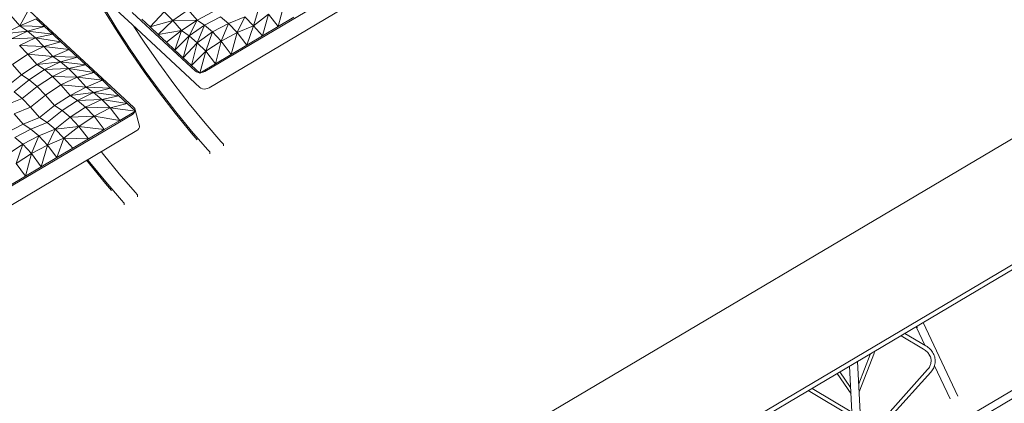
# Model space of a CAD drawing. Header units: millimetres. Extents: x -36631 to 27388, y -24993 to 6945.
# Tile 30 of 256: x -18162 to -15659, y -10288 to -9312. Entities that reach past the tile are written whole.
import ezdxf

# ---------------------------------------------------------------- set-up
doc = ezdxf.new("R2010")
doc.units = ezdxf.units.MM
doc.header["$MEASUREMENT"] = 0
doc.linetypes.add('Wipeout_Contour', pattern=[1000, 0, -1000])
for name, color, linetype in [('Nuevo_09_EI_Mobiliari general', 7, 'Continuous'), ('Nuevo_Ventanas Archicad', 7, 'Continuous'), ('Ventanas Archicad', 7, 'Continuous')]:
    doc.layers.add(name, color=color, linetype=linetype)
for name, color, linetype, lineweight in [('Nuevo_09_EI_Mobiliari general_Pluma_Nº__1', 7, 'Continuous', 5), ('Nuevo_Ventanas Archicad_Pluma_Nº__1', 7, 'Continuous', 5), ('Ventanas Archicad_Pluma_Nº__1', 7, 'Continuous', 5), ('Ventanas Archicad_Pluma_Nº__47', 7, 'Continuous', 20)]:
    doc.layers.add(name, color=color, linetype=linetype, lineweight=lineweight)
doc.layers.add('Ventanas Archicad_Pluma_Nº__23', color=7, linetype='Continuous', lineweight=5, true_color=0xa4a4a6)
pattern_1 = [(0, (0, 0), (0, 779.423), [48.75, -401.25]), (0, (225, 389.7), (0, 779.423), [48.75, -401.25]), (60, (0, 0), (-675, 389.71), [48.75, -401.25]), (60, (450, 0), (-675, 389.71), [48.75, -401.25]), (120, (48.75, 0), (675, 389.71), [48.75, -401.25]), (120, (498.75, 0), (675, 389.71), [48.75, -401.25]), (0, (0, 75), (0, 150), [0, -150, 0, -225]), (45, (75, 75), (-106.066, 106.066), [0, -112.5, 0, -187.5])]

# ---------------------------------------------------------------- blocks, each defined once
blk = doc.blocks.new('Elem Sección_87_1')
at = {"layer": 'Ventanas Archicad', "linetype": 'Continuous', "lineweight": 0, "true_color": 0x000000}
h = blk.add_hatch(dxfattribs=at)
h.set_pattern_fill('Hormigón_en_Masa_0001', color=18, style=0, pattern_type=2)
h.set_pattern_definition(pattern_1)
h.paths.add_polyline_path([(-15349.3, -10067.2), (-15392.2, -10092.6), (-15361, -10127.5), (-15318.1, -10102.1)])
h = blk.add_hatch(dxfattribs=at)
h.set_pattern_fill('Hormigón_en_Masa_0001', color=18, style=0, pattern_type=2)
h.set_pattern_definition(pattern_1)
h.paths.add_polyline_path([(-16336.3, -10651.6), (-16305, -10686.6), (-16262.1, -10661.2), (-16293.3, -10626.2)])
at = {"layer": 'Ventanas Archicad_Pluma_Nº__1', "color": 7, "linetype": 'Continuous', "lineweight": 5}
for p, q in [((-15312.2, -10071.9), (-15333.7, -10084.6)), ((-15312.2, -10071.9), (-15312.2, -10774.3)), ((-15415.5, -10106.8), (-15420.5, -10101.2)), ((-15318.1, -10102.1), (-15318.1, -10394.2)), ((-16271.5, -10650.7), (-15370.4, -10117)), ((-16237, -10938.3), (-15361, -10134.2)), ((-15370.4, -10117), (-15370.4, -10409.1)), ((-15361, -10134.2), (-15340.5, -10115.3)), ((-15361, -10419.6), (-15361, -10127.5)), ((-15370.4, -10409.1), (-16262.1, -10937.2)), ((-15370.4, -10409.1), (-15361, -10419.6)), ((-15318.1, -10394.2), (-15318.1, -10416.4)), ((-15318.1, -10416.4), (-16304.7, -11000.6)), ((-16262.1, -10953.2), (-15361, -10419.6)), ((-15355.2, -10444.9), (-16299.2, -11003.9)), ((-15364.5, -10450.4), (-15364.5, -10789.2)), ((-15355.2, -10799.7), (-15355.2, -10444.9)), ((-16330.4, -10621.5), (-16373.3, -10646.9)), ((-16330.4, -10621.5), (-16314.8, -10638.9)), ((-16293.3, -10626.2), (-16262.1, -10661.2)), ((-16262.1, -10661.2), (-16305, -10686.6)), ((-16262.1, -10661.2), (-16262.1, -10953.2)), ((-16320.7, -10669.1), (-16342.1, -10681.8)), ((-16320.7, -10669.1), (-16320.7, -10705.8)), ((-16305, -10723.3), (-16305, -10686.6)), ((-15364.5, -10789.2), (-16299.2, -11342.7)), ((-15364.5, -10789.2), (-15355.2, -10799.7)), ((-15312.2, -10774.3), (-15312.2, -10796.4)), ((-15312.2, -10796.4), (-16304.7, -11384.1)), ((-16299.2, -11358.7), (-15355.2, -10799.7)), ((-16304.7, -11000.5), (-16237, -10938.3)), ((-16299.2, -11003.9), (-16299.2, -11358.7))]:
    blk.add_line(p, q, dxfattribs=at)
at = {"layer": 'Ventanas Archicad_Pluma_Nº__1', "color": 7, "linetype": 'Continuous', "lineweight": 5, "flags": 128}
for points in [[(-15349.3, -10067.2), (-15333.7, -10084.6), (-15318.1, -10102.1)], [(-16293.3, -10626.2), (-16314.8, -10638.9), (-16336.3, -10651.6)], [(-16336.3, -10651.6), (-16320.7, -10669.1), (-16305, -10686.6)]]:
    blk.add_lwpolyline(points, dxfattribs=at)
at = {"layer": 'Ventanas Archicad_Pluma_Nº__47', "color": 7, "linetype": 'Continuous', "lineweight": 20}
for p, q in [((-15312.2, -10796.4), (-15287.3, -10824.4)), ((-15281, -10831.4), (-16304.7, -11437.6)), ((-15287.3, -10824.4), (-15281, -10831.4))]:
    blk.add_line(p, q, dxfattribs=at)
at = {"color": 254, "linetype": 'Wipeout_Contour', "lineweight": 0, "ltscale": 73577.485737}
blk.add_wipeout([(-15367.8, -10078.1), (-15375.2, -10069.7), (-15402.7, -10086), (-15395.2, -10094.4)], dxfattribs=at).dxf.layer = 'Ventanas Archicad'
at = {"layer": 'Ventanas Archicad_Pluma_Nº__1', "color": 7, "linetype": 'Continuous', "lineweight": 5}
for p, q in [((-15402.7, -10090.7), (-15402.7, -10086)), ((-15349.3, -10067.2), (-15367.8, -10078.1)), ((-15382.9, -10103.1), (-16284, -10636.7)), ((-15420.8, -10125.6), (-15393.6, -10100.6)), ((-15413.8, -10107.1), (-15415.5, -10106.8)), ((-15404, -10102.6), (-15413.8, -10107.1)), ((-15396.9, -10097.4), (-15404, -10102.6)), ((-15401.6, -10092.2), (-15402.7, -10090.7)), ((-15394.1, -10100.6), (-15401.6, -10092.2)), ((-15395.2, -10099), (-15395.2, -10094.4)), ((-15394.1, -10100.6), (-15395.2, -10099)), ((-15392.2, -10100.4), (-15394.1, -10100.6)), ((-15393.6, -10100.6), (-15392.2, -10099.3)), ((-15392.2, -10100.4), (-15392.2, -10092.6)), ((-15392.2, -10092.6), (-15361, -10127.5)), ((-15392.2, -10108.6), (-15392.2, -10100.4)), ((-15382.9, -10103.1), (-15382.9, -10124.4)), ((-15318.1, -10102.1), (-15361, -10127.5))]:
    blk.add_line(p, q, dxfattribs=at)
at = {"layer": 'Ventanas Archicad_Pluma_Nº__23', "color": 253, "linetype": 'Continuous', "lineweight": 5, "true_color": 0xa4a4a6}
blk.add_line((-15402.7, -10086), (-15395.2, -10094.4), dxfattribs=at)
at = {"color": 254, "linetype": 'Wipeout_Contour', "lineweight": 0, "ltscale": 110396.285817}
blk.add_wipeout([(-15415.5, -10067.9), (-15392.4, -10054.2), (-15397.4, -10048.6), (-15401.8, -10048.1), (-15419.8, -10058.7), (-15420.5, -10062.4)], dxfattribs=at).dxf.layer = 'Ventanas Archicad'
at = {"layer": 'Ventanas Archicad_Pluma_Nº__1', "color": 7, "linetype": 'Continuous', "lineweight": 5}
for p, q in [((-15343.5, -10037), (-15386.4, -10062.4)), ((-15420.5, -10062.4), (-15420.5, -10101.2)), ((-15392.4, -10054.2), (-15392.4, -10079.9)), ((-15386.4, -10076.3), (-15386.4, -10062.4)), ((-15386.4, -10062.4), (-15378.3, -10071.5)), ((-15415.5, -10106.8), (-15415.5, -10067.9))]:
    blk.add_line(p, q, dxfattribs=at)
at = {"layer": 'Ventanas Archicad_Pluma_Nº__23', "color": 253, "linetype": 'Continuous', "lineweight": 5, "true_color": 0xa4a4a6}
for p, q in [((-15419.8, -10058.7), (-15420.5, -10062.4)), ((-15420.5, -10062.4), (-15415.5, -10067.9)), ((-15401.8, -10048.1), (-15419.8, -10058.7)), ((-15392.4, -10054.2), (-15415.5, -10067.9)), ((-15401.8, -10048.1), (-15397.4, -10048.6)), ((-15397.4, -10048.6), (-15392.4, -10054.2)), ((-15378.3, -10071.5), (-15402.7, -10086))]:
    blk.add_line(p, q, dxfattribs=at)
at = {"layer": 'Ventanas Archicad_Pluma_Nº__23', "color": 253, "linetype": 'Continuous', "lineweight": 5, "true_color": 0xa4a4a6, "flags": 128}
blk.add_lwpolyline([(-15367.8, -10078.1), (-15392.2, -10092.6), (-15395.2, -10094.4)], dxfattribs=at)
blk = doc.blocks.new('Elem Sección_344_1')
at = {"layer": 'Nuevo_Ventanas Archicad_Pluma_Nº__1', "color": 7, "linetype": 'Continuous', "lineweight": 5}
for p, q in [((-17385.2, -8343.7), (-17385.2, -8337.2)), ((-17385.2, -8531.4), (-17385.2, -8376.4)), ((-17385.2, -8552.7), (-17385.2, -8531.4)), ((-18266.1, -8999.7), (-18135.5, -8922.4)), ((-18120.9, -8967.1), (-18253.2, -9045.5)), ((-19112.8, -9501.1), (-18937.4, -9397.2)), ((-18922.7, -9441.9), (-19112.8, -9554.5))]:
    blk.add_line(p, q, dxfattribs=at)
at = {"color": 254, "linetype": 'Wipeout_Contour', "lineweight": 0, "ltscale": 80363.943938}
blk.add_wipeout([(-17457, -7785.3), (-19150.3, -8788.1), (-19144.1, -8795.1), (-17450.7, -7792.3)], dxfattribs=at).dxf.layer = 'Nuevo_Ventanas Archicad'
at = {"layer": 'Nuevo_Ventanas Archicad_Pluma_Nº__1', "color": 7, "linetype": 'Continuous', "lineweight": 5}
for p, q in [((-17464.3, -8524.9), (-17450.7, -8516.8)), ((-17450.7, -8516.8), (-17419.5, -8551.7)), ((-17419.5, -8551.7), (-17451.4, -8570.6))]:
    blk.add_line(p, q, dxfattribs=at)
at = {"color": 254, "linetype": 'Wipeout_Contour', "lineweight": 0, "ltscale": 76349.524825}
blk.add_wipeout([(-17428.9, -7758), (-17463.2, -7778.3), (-17419.5, -7827.2), (-17385.2, -7806.9)], dxfattribs=at).dxf.layer = 'Nuevo_Ventanas Archicad'
at = {"color": 254, "linetype": 'Wipeout_Contour', "lineweight": 0, "ltscale": 84333.816155}
blk.add_wipeout([(-19190.9, -8801.5), (-19147.2, -8850.4), (-19112.8, -8830), (-19156.5, -8781.1)], dxfattribs=at).dxf.layer = 'Nuevo_Ventanas Archicad'
at = {"layer": 'Nuevo_Ventanas Archicad_Pluma_Nº__1', "color": 7, "linetype": 'Continuous', "lineweight": 5}
for p, q in [((-17428.9, -7758), (-17463.2, -7778.3)), ((-17457, -7785.3), (-19150.3, -8788.1)), ((-17463.2, -7778.3), (-17463.2, -7789)), ((-17463.2, -7778.3), (-17457, -7785.3)), ((-17450.7, -7792.3), (-19144.1, -8795.1)), ((-17450.7, -8516.8), (-17450.7, -7792.3)), ((-17450.7, -7792.3), (-17419.5, -7827.2)), ((-17385.2, -7806.9), (-17419.5, -7827.2)), ((-17385.2, -8327.5), (-17385.2, -7806.9)), ((-17419.5, -7827.2), (-17419.5, -8551.7)), ((-19156.5, -8781.1), (-19190.9, -8801.5)), ((-19156.5, -8781.1), (-19150.3, -8788.1)), ((-19144.1, -8795.1), (-19112.8, -8830)), ((-19112.8, -8830), (-19147.2, -8850.4)), ((-19112.8, -9554.5), (-19112.8, -8830)), ((-19147.2, -8850.4), (-19147.2, -9574.9))]:
    blk.add_line(p, q, dxfattribs=at)
at = {"layer": 'Nuevo_Ventanas Archicad_Pluma_Nº__1', "color": 7, "linetype": 'Continuous', "lineweight": 5, "flags": 128}
blk.add_lwpolyline([(-17428.9, -7758), (-17425.1, -7762.2), (-17421.4, -7766.4), (-17413.3, -7775.5), (-17405.2, -7784.5), (-17385.2, -7806.9)], dxfattribs=at)
blk = doc.blocks.new('Elem Sección_345_1')
at = {"layer": 'Nuevo_09_EI_Mobiliari general_Pluma_Nº__1', "color": 7, "linetype": 'Continuous', "lineweight": 5}
for p, q in [((-15047.6, -9264.5), (-20222.7, -12329.2)), ((-16535.1, -10465.8), (-15630.6, -9930.2)), ((-16527.3, -10474.5), (-15630.6, -9943.5))]:
    blk.add_line(p, q, dxfattribs=at)
blk = doc.blocks.new('Elem Sección_351_1')
at = {"layer": 'Nuevo_09_EI_Mobiliari general_Pluma_Nº__1', "color": 7, "linetype": 'Continuous', "lineweight": 5}
for p, q in [((-15777.1, -10269.5), (-15865.3, -10082.5)), ((-15911.7, -10110), (-15858.2, -10141.8)), ((-15878.9, -10093.9), (-15886.7, -10095.2)), ((-15860.8, -10140.2), (-15882.4, -10094.5)), ((-15921.5, -10115.7), (-15864.2, -10149.8)), ((-16027.9, -10258.5), (-15989, -10158.5)), ((-15864.2, -10149.8), (-15861.7, -10151.4)), ((-15861.7, -10151.4), (-15859.4, -10153)), ((-15859.4, -10153), (-15857.2, -10154.8)), ((-15858.2, -10141.8), (-15855.3, -10143.6)), ((-15857.2, -10154.8), (-15855.2, -10156.7)), ((-15855.3, -10143.6), (-15852.5, -10145.6)), ((-15855.2, -10156.7), (-15853.3, -10158.7)), ((-15853.3, -10158.7), (-15851.8, -10160.7)), ((-15852.5, -10145.6), (-15849.9, -10147.8)), ((-15851.7, -10160.8), (-15851.9, -10160.5)), ((-15851.9, -10160.5), (-15850.4, -10162.7)), ((-15851.8, -10160.7), (-15851.7, -10160.8)), ((-15850.4, -10162.7), (-15849, -10165)), ((-15849.9, -10147.8), (-15847.4, -10150.1)), ((-15847.4, -10150.1), (-15845.2, -10152.5)), ((-15845.2, -10152.5), (-15843.1, -10155.1)), ((-15843.1, -10155.1), (-15842.9, -10155.3)), ((-15842.9, -10155.3), (-15841.1, -10158)), ((-15841.1, -10158), (-15839.5, -10160.8)), ((-15839.5, -10160.8), (-15838.1, -10163.6)), ((-15838.1, -10163.6), (-15836.9, -10166.5)), ((-16016.7, -10478.4), (-16031.8, -10181.1)), ((-16028.9, -10238.1), (-16000, -10163.8)), ((-15846.9, -10169.7), (-15849.6, -10164)), ((-15849, -10165), (-15847.9, -10167.3)), ((-15847.9, -10167.3), (-15846.9, -10169.7)), ((-15846.3, -10188.6), (-15847.1, -10191)), ((-15846.9, -10169.7), (-15846.1, -10172.1)), ((-15845.7, -10186.2), (-15846.3, -10188.6)), ((-15846.1, -10172.1), (-15845.6, -10174.2)), ((-15845.4, -10184.1), (-15845.7, -10186.4)), ((-15845.6, -10174.2), (-15845.3, -10176.6)), ((-15845.1, -10181.6), (-15845.4, -10184.1)), ((-15845.3, -10176.6), (-15845.1, -10179.1)), ((-15845.1, -10179.1), (-15845.1, -10181.6)), ((-15836.9, -10166.5), (-15835.9, -10169.4)), ((-15835.4, -10188.4), (-15836.2, -10191.4)), ((-15835.9, -10169.4), (-15835.2, -10172.4)), ((-15835.3, -10188), (-15835.4, -10188.4)), ((-15834.8, -10185), (-15835.3, -10188)), ((-15835.2, -10172.4), (-15835.2, -10172.8)), ((-15835.2, -10172.8), (-15834.7, -10175.9)), ((-15834.5, -10182), (-15834.8, -10185)), ((-15834.7, -10175.9), (-15834.5, -10178.9)), ((-15834.5, -10178.9), (-15834.5, -10182)), ((-16048.7, -10263.5), (-16084, -10212)), ((-16049.6, -10247.7), (-16076.9, -10207.8)), ((-16037.2, -10490.5), (-16052.3, -10193.2)), ((-15853.9, -10201.9), (-15956.1, -10316)), ((-15845.7, -10208.1), (-15948.2, -10322.4)), ((-15852.1, -10199.8), (-15853.9, -10201.9)), ((-15852.3, -10200.1), (-15852.1, -10199.8)), ((-15850.7, -10197.9), (-15852.1, -10199.8)), ((-15849.4, -10195.7), (-15850.7, -10197.9)), ((-15848.2, -10193.4), (-15849.4, -10195.7)), ((-15847.1, -10191), (-15848.2, -10193.4)), ((-15843.7, -10205.7), (-15845.7, -10208.1)), ((-15843.5, -10205.4), (-15843.7, -10205.7)), ((-15841.6, -10202.8), (-15843.5, -10205.4)), ((-15839.9, -10200), (-15841.6, -10202.8)), ((-15838.4, -10197.2), (-15839.9, -10200)), ((-15837.2, -10194.3), (-15838.4, -10197.2)), ((-15836.2, -10191.4), (-15837.2, -10194.3)), ((-15796.5, -10276.5), (-15836.4, -10192)), ((-16045.8, -10321.9), (-16157.5, -10255.5)), ((-16046.4, -10310), (-16147.8, -10249.7)), ((-16022.1, -10324.4), (-16024.6, -10322.9)), ((-16021.6, -10335.8), (-16024, -10334.6)), ((-16019.5, -10325.8), (-16022.1, -10324.4)), ((-16018.3, -10337.1), (-16021.6, -10335.8)), ((-16016.8, -10327.1), (-16019.5, -10325.8)), ((-16018.3, -10337.1), (-16018.1, -10337.2)), ((-16014.7, -10338.4), (-16018.1, -10337.2)), ((-16014.2, -10328.2), (-16016.8, -10327.1)), ((-16011.2, -10339.4), (-16014.7, -10338.4)), ((-16014.1, -10328.2), (-16014.2, -10328.2)), ((-16011.4, -10329.2), (-16014.2, -10328.2)), ((-16008.4, -10330), (-16011.4, -10329.2)), ((-16005.4, -10330.7), (-16008.4, -10330)), ((-16002.4, -10331.2), (-16005.4, -10330.7)), ((-15999.3, -10331.5), (-16002.4, -10331.2)), ((-15996.2, -10331.7), (-15999.3, -10331.5)), ((-15993.1, -10331.8), (-15996.2, -10331.7)), ((-15990, -10331.6), (-15993.1, -10331.8)), ((-15986.9, -10331.3), (-15990, -10331.6)), ((-15983.9, -10330.8), (-15986.9, -10331.3)), ((-15980.8, -10330.2), (-15983.9, -10330.8)), ((-15977.9, -10329.4), (-15980.8, -10330.2)), ((-15974.7, -10338.6), (-15978.3, -10339.6)), ((-15975, -10328.5), (-15977.9, -10329.4)), ((-15975.2, -10328.5), (-15975, -10328.5)), ((-15972.4, -10327.4), (-15975, -10328.4)), ((-15971.3, -10337.5), (-15974.7, -10338.6)), ((-15969.7, -10326.2), (-15972.4, -10327.4)), ((-15971.1, -10337.5), (-15971.3, -10337.5)), ((-15967.8, -10336.1), (-15971.1, -10337.5)), ((-15967.1, -10324.8), (-15969.7, -10326.2)), ((-15964.5, -10334.6), (-15967.8, -10336.1)), ((-15964.7, -10323.3), (-15967.1, -10324.8)), ((-15962.3, -10321.7), (-15964.7, -10323.3)), ((-15961.4, -10333), (-15964.5, -10334.6)), ((-15960.1, -10319.9), (-15962.3, -10321.7)), ((-15958.4, -10331.1), (-15961.4, -10333)), ((-15958.1, -10318), (-15960.1, -10319.9)), ((-15955.6, -10329.2), (-15958.4, -10331.1)), ((-15956.1, -10316), (-15958.1, -10318)), ((-15952.9, -10327), (-15955.6, -10329.2)), ((-15950.4, -10324.7), (-15952.9, -10327)), ((-15948.2, -10322.4), (-15950.4, -10324.7)), ((-16007.6, -10340.2), (-16011.2, -10339.4)), ((-16004, -10340.8), (-16007.6, -10340.2)), ((-16000.3, -10341.2), (-16004, -10340.8)), ((-15996.6, -10341.4), (-16000.3, -10341.2)), ((-15992.9, -10341.5), (-15996.6, -10341.4)), ((-15989.2, -10341.3), (-15992.9, -10341.5)), ((-15985.5, -10340.9), (-15989.2, -10341.3)), ((-15981.8, -10340.3), (-15985.5, -10340.9)), ((-15978.3, -10339.6), (-15981.8, -10340.3))]:
    blk.add_line(p, q, dxfattribs=at)
blk = doc.blocks.new('Elem Sección_355_1')
at = {"layer": 'Nuevo_09_EI_Mobiliari general_Pluma_Nº__1', "color": 7, "linetype": 'Continuous', "lineweight": 5}
for p, q in [((-18032.9, -9386.3), (-18180.1, -9249.6)), ((-18184.7, -9301.9), (-18162, -9327.6)), ((-18141.5, -9290.6), (-18162, -9327.6)), ((-18120.5, -9310.1), (-18162, -9327.6)), ((-18099.5, -9329.7), (-18120.5, -9310.1)), ((-18162, -9327.6), (-18202.7, -9348.3)), ((-18142.6, -9341), (-18162, -9327.6)), ((-18099.5, -9329.7), (-18162, -9327.6)), ((-18099.5, -9329.7), (-18142.6, -9341)), ((-18078.4, -9349.2), (-18099.5, -9329.7)), ((-18142.6, -9341), (-18202.7, -9348.3)), ((-18142.6, -9341), (-18183.5, -9361)), ((-18122.1, -9358.5), (-18183.5, -9361)), ((-18122.1, -9358.5), (-18163.1, -9378.2)), ((-18122.1, -9358.5), (-18142.6, -9341)), ((-18078.4, -9349.2), (-18142.6, -9341)), ((-18078.4, -9349.2), (-18122.1, -9358.5)), ((-18100.6, -9380.1), (-18122.1, -9358.5)), ((-18057.4, -9368.8), (-18122.1, -9358.5)), ((-18057.4, -9368.8), (-18078.4, -9349.2)), ((-18141.4, -9400.1), (-18163.1, -9378.2)), ((-18100.6, -9380.1), (-18163.1, -9378.2)), ((-18100.6, -9380.1), (-18141.4, -9400.1)), ((-18057.4, -9368.8), (-18100.6, -9380.1)), ((-18077.9, -9405.8), (-18100.6, -9380.1)), ((-18036.3, -9388.3), (-18100.6, -9380.1)), ((-18036.3, -9388.3), (-18057.4, -9368.8)), ((-18032.9, -9386.3), (-17871.8, -9535.8)), ((-18141.4, -9400.1), (-18180.7, -9426)), ((-18118.6, -9426.4), (-18141.4, -9400.1)), ((-18077.9, -9405.8), (-18141.4, -9400.1)), ((-18077.9, -9405.8), (-18118.6, -9426.4)), ((-18036.3, -9388.3), (-18077.9, -9405.8)), ((-18058.5, -9419.2), (-18077.9, -9405.8)), ((-18015.3, -9407.8), (-18077.9, -9405.8)), ((-18015.3, -9407.8), (-18058.5, -9419.2)), ((-18015.3, -9407.8), (-18036.3, -9388.3)), ((-17994.3, -9427.4), (-18015.3, -9407.8)), ((-18157.9, -9452.4), (-18180.7, -9426)), ((-18118.6, -9426.4), (-18157.9, -9452.4)), ((-18058.5, -9419.2), (-18118.6, -9426.4)), ((-18099.3, -9439.1), (-18118.6, -9426.4)), ((-18058.5, -9419.2), (-18099.3, -9439.1)), ((-18038, -9436.6), (-18099.3, -9439.1)), ((-18038, -9436.6), (-18078.9, -9456.4)), ((-18038, -9436.6), (-18058.5, -9419.2)), ((-17994.3, -9427.4), (-18058.5, -9419.2)), ((-17994.3, -9427.4), (-18038, -9436.6)), ((-18016.4, -9458.2), (-18038, -9436.6)), ((-17973.2, -9446.9), (-18038, -9436.6)), ((-17973.2, -9446.9), (-17994.3, -9427.4)), ((-18157.9, -9452.4), (-18196, -9482.8)), ((-18138.6, -9465.1), (-18157.9, -9452.4)), ((-18099.3, -9439.1), (-18138.6, -9465.1)), ((-18078.9, -9456.4), (-18118.2, -9482.3)), ((-18078.9, -9456.4), (-18099.3, -9439.1)), ((-18057.3, -9478.2), (-18078.9, -9456.4)), ((-18016.4, -9458.2), (-18078.9, -9456.4)), ((-18016.4, -9458.2), (-18057.3, -9478.2)), ((-17973.2, -9446.9), (-18016.4, -9458.2)), ((-17993.7, -9483.9), (-18016.4, -9458.2)), ((-17952.2, -9466.4), (-18016.4, -9458.2)), ((-17952.2, -9466.4), (-17973.2, -9446.9)), ((-18138.6, -9465.1), (-18176.7, -9495.5)), ((-18118.2, -9482.3), (-18156.3, -9512.8)), ((-18118.2, -9482.3), (-18138.6, -9465.1)), ((-18096.6, -9504.1), (-18118.2, -9482.3)), ((-18057.3, -9478.2), (-18096.6, -9504.1)), ((-18034.4, -9504.6), (-18057.3, -9478.2)), ((-17993.7, -9483.9), (-18057.3, -9478.2)), ((-17993.7, -9483.9), (-18034.4, -9504.6)), ((-17952.2, -9466.4), (-17993.7, -9483.9)), ((-17974.3, -9497.3), (-17993.7, -9483.9)), ((-17931.1, -9486), (-17993.7, -9483.9)), ((-17931.1, -9486), (-17974.3, -9497.3)), ((-17931.1, -9486), (-17952.2, -9466.4)), ((-17910.1, -9505.5), (-17931.1, -9486)), ((-18198, -9529.6), (-18156.3, -9512.8)), ((-18156.3, -9512.8), (-18176.7, -9495.5)), ((-18134.7, -9534.6), (-18156.3, -9512.8)), ((-18096.6, -9504.1), (-18134.7, -9534.6)), ((-18073.7, -9530.5), (-18096.6, -9504.1)), ((-18034.4, -9504.6), (-18073.7, -9530.5)), ((-17974.3, -9497.3), (-18034.4, -9504.6)), ((-18015.2, -9517.3), (-18034.4, -9504.6)), ((-17974.3, -9497.3), (-18015.2, -9517.3)), ((-17953.8, -9514.8), (-17974.3, -9497.3)), ((-17910.1, -9505.5), (-17974.3, -9497.3)), ((-17910.1, -9505.5), (-17953.8, -9514.8)), ((-17889.1, -9525), (-17910.1, -9505.5)), ((-18176.4, -9551.4), (-18134.7, -9534.6)), ((-18111.8, -9561), (-18134.7, -9534.6)), ((-18073.7, -9530.5), (-18111.8, -9561)), ((-18054.5, -9543.2), (-18073.7, -9530.5)), ((-18015.2, -9517.3), (-18054.5, -9543.2)), ((-17994.8, -9534.5), (-18034, -9560.4)), ((-17953.8, -9514.8), (-18015.2, -9517.3)), ((-17994.8, -9534.5), (-18015.2, -9517.3)), ((-17953.8, -9514.8), (-17994.8, -9534.5)), ((-17972.7, -9557.9), (-17994.8, -9534.5)), ((-17932.2, -9536.4), (-17994.8, -9534.5)), ((-17932.2, -9536.4), (-17972.7, -9557.9)), ((-17932.2, -9536.4), (-17953.8, -9514.8)), ((-17889.1, -9525), (-17953.8, -9514.8)), ((-17889.1, -9525), (-17932.2, -9536.4)), ((-17907.9, -9568.2), (-17932.2, -9536.4)), ((-17868, -9544.6), (-17932.2, -9536.4)), ((-17869, -9543.7), (-17889.1, -9525)), ((-17871.8, -9535.8), (-17869.8, -9538.4)), ((-17875.9, -9552.9), (-18493.8, -9918.9)), ((-18153.5, -9577.8), (-18176.4, -9551.4)), ((-18153.5, -9577.8), (-18111.8, -9561)), ((-18092.6, -9573.7), (-18111.8, -9561)), ((-18054.5, -9543.2), (-18092.6, -9573.7)), ((-18034, -9560.4), (-18072.1, -9590.9)), ((-18034, -9560.4), (-18054.5, -9543.2)), ((-17972.7, -9557.9), (-18034, -9560.4)), ((-18012, -9583.6), (-18034, -9560.4)), ((-17972.7, -9557.9), (-18012, -9583.6)), ((-17947.8, -9591.8), (-17972.7, -9557.9)), ((-17907.9, -9568.2), (-17972.7, -9557.9)), ((-17868, -9544.6), (-17907.9, -9568.2)), ((-17872.7, -9550.5), (-17875.9, -9552.9)), ((-17870.3, -9547.7), (-17872.7, -9550.5)), ((-17869.4, -9545.4), (-17870.3, -9547.7)), ((-17869.8, -9538.4), (-17868.8, -9541.4)), ((-17868.8, -9541.4), (-17869, -9543.7)), ((-17868, -9544.6), (-17869, -9543.7)), ((-17857.9, -9582.8), (-17868.8, -9541.4)), ((-18194, -9599.1), (-18153.5, -9577.8)), ((-18134.3, -9590.5), (-18153.5, -9577.8)), ((-18134.3, -9590.5), (-18092.6, -9573.7)), ((-18072.1, -9590.9), (-18092.6, -9573.7)), ((-18012, -9583.6), (-18072.1, -9590.9)), ((-18012, -9583.6), (-18050.3, -9613.4)), ((-17987.7, -9615.5), (-18012, -9583.6)), ((-17947.8, -9591.8), (-18012, -9583.6)), ((-17907.9, -9568.2), (-17947.8, -9591.8)), ((-17858, -9585.9), (-17859.4, -9589)), ((-17857.9, -9582.8), (-17858, -9585.9)), ((-17864.9, -9594.3), (-18482.8, -9960.2)), ((-18174.8, -9611.8), (-18134.3, -9590.5)), ((-18154.4, -9629), (-18174.8, -9611.8)), ((-18154.4, -9629), (-18113.9, -9607.7)), ((-18113.9, -9607.7), (-18134.3, -9590.5)), ((-18132.3, -9652.5), (-18113.9, -9607.7)), ((-18113.9, -9607.7), (-18072.1, -9590.9)), ((-18091.9, -9630.9), (-18113.9, -9607.7)), ((-18091.9, -9630.9), (-18072.1, -9590.9)), ((-18050.3, -9613.4), (-18072.1, -9590.9)), ((-17947.8, -9591.8), (-17987.7, -9615.5)), ((-17861.7, -9591.9), (-17864.9, -9594.3)), ((-17859.4, -9589), (-17861.7, -9591.9)), ((-18193.7, -9655), (-18154.4, -9629)), ((-18171.7, -9678.2), (-18154.4, -9629)), ((-18132.3, -9652.5), (-18154.4, -9629)), ((-18132.3, -9652.5), (-18091.9, -9630.9)), ((-18107.5, -9686.4), (-18091.9, -9630.9)), ((-18091.9, -9630.9), (-18050.3, -9613.4)), ((-18067.5, -9662.7), (-18091.9, -9630.9)), ((-18067.5, -9662.7), (-18050.3, -9613.4)), ((-17987.7, -9615.5), (-18050.3, -9613.4)), ((-18027.6, -9639.1), (-18050.3, -9613.4)), ((-17987.7, -9615.5), (-18027.6, -9639.1)), ((-18171.7, -9678.2), (-18132.3, -9652.5)), ((-18147.4, -9710), (-18132.3, -9652.5)), ((-18107.5, -9686.4), (-18132.3, -9652.5)), ((-18107.5, -9686.4), (-18067.5, -9662.7)), ((-18067.5, -9662.7), (-18027.6, -9639.1)), ((-17955.1, -9647.7), (-17949.4, -9655.1)), ((-17949.4, -9655.1), (-17909.3, -9704.2)), ((-18147.4, -9710), (-18171.7, -9678.2)), ((-18147.4, -9710), (-18107.5, -9686.4)), ((-17985.2, -9679.1), (-17992.4, -9669.8)), ((-17989.5, -9668.1), (-17983.7, -9675.5)), ((-17944.3, -9729), (-17985.2, -9679.1)), ((-17983.7, -9675.5), (-17943.6, -9724.5)), ((-18187.3, -9733.6), (-18147.4, -9710)), ((-17909.3, -9704.2), (-17868.8, -9750.9)), ((-17928.9, -9746.8), (-17944.3, -9729)), ((-17943.6, -9724.5), (-17903.1, -9771.3)), ((-17868.8, -9750.9), (-17863.1, -9757.2)), ((-17863.1, -9757.2), (-17862.5, -9758.4)), ((-17862.5, -9758.4), (-17862.5, -9762.3)), ((-17903.1, -9771.3), (-17897.5, -9777.5)), ((-17897.5, -9777.5), (-17896.8, -9778.7)), ((-17896.8, -9778.7), (-17896.8, -9782.7))]:
    blk.add_line(p, q, dxfattribs=at)
blk = doc.blocks.new('Elem Sección_356_1')
at = {"layer": 'Nuevo_09_EI_Mobiliari general_Pluma_Nº__1', "color": 7, "linetype": 'Continuous', "lineweight": 5}
for p, q in [((-17074.1, -9078.1), (-17692, -9444)), ((-17063.1, -9119.5), (-17681, -9485.4)), ((-18014.9, -9196.3), (-17865.5, -9335)), ((-17919.1, -9335.7), (-17952.5, -9281)), ((-17947.8, -9282.1), (-17915, -9335.8)), ((-17773.3, -9314.2), (-17734.3, -9287)), ((-17734.3, -9287), (-17711.5, -9313.3)), ((-17567.7, -9327.6), (-17551.5, -9274.7)), ((-17505.2, -9329.7), (-17490.1, -9272.2)), ((-17715.4, -9443.2), (-17876.5, -9293.6)), ((-17852, -9311.1), (-17830.9, -9330.6)), ((-17830.9, -9330.6), (-17794.8, -9292.6)), ((-17794.8, -9292.6), (-17773.3, -9314.2)), ((-17711.5, -9313.3), (-17671, -9292)), ((-17692.2, -9326), (-17651.7, -9304.7)), ((-17631.3, -9321.9), (-17651.7, -9304.7)), ((-17631.3, -9321.9), (-17589.6, -9305.1)), ((-17609.3, -9345.1), (-17589.6, -9305.1)), ((-17567.7, -9327.6), (-17589.6, -9305.1)), ((-17567.7, -9327.6), (-17529.5, -9297.9)), ((-17545.1, -9353.3), (-17529.5, -9297.9)), ((-17505.2, -9329.7), (-17529.5, -9297.9)), ((-17505.2, -9329.7), (-17465.3, -9306.1)), ((-17883.4, -9390.4), (-17919.1, -9335.7)), ((-17915, -9335.8), (-17880, -9389.6)), ((-17871.7, -9329.3), (-17845.6, -9369.2)), ((-17704.4, -9484.6), (-17865.5, -9335)), ((-17830.9, -9330.6), (-17773.3, -9314.2)), ((-17830.9, -9330.6), (-17809.9, -9350.2)), ((-17809.9, -9350.2), (-17773.3, -9314.2)), ((-17773.3, -9314.2), (-17711.5, -9313.3)), ((-17773.3, -9314.2), (-17750.6, -9339.9)), ((-17750.6, -9339.9), (-17711.5, -9313.3)), ((-17731.2, -9353.3), (-17711.5, -9313.3)), ((-17731.2, -9353.3), (-17692.2, -9326)), ((-17692.2, -9326), (-17711.5, -9313.3)), ((-17710.7, -9370.8), (-17692.2, -9326)), ((-17671.8, -9343.3), (-17692.2, -9326)), ((-17671.8, -9343.3), (-17631.3, -9321.9)), ((-17649.7, -9366.7), (-17631.3, -9321.9)), ((-17609.3, -9345.1), (-17631.3, -9321.9)), ((-17609.3, -9345.1), (-17567.7, -9327.6)), ((-17585, -9377), (-17567.7, -9327.6)), ((-17545.1, -9353.3), (-17567.7, -9327.6)), ((-17545.1, -9353.3), (-17505.2, -9329.7)), ((-17809.9, -9350.2), (-17750.6, -9339.9)), ((-17809.9, -9350.2), (-17788.9, -9369.7)), ((-17788.9, -9369.7), (-17750.6, -9339.9)), ((-17767.8, -9389.3), (-17750.6, -9339.9)), ((-17767.8, -9389.3), (-17731.2, -9353.3)), ((-17731.2, -9353.3), (-17750.6, -9339.9)), ((-17746.8, -9408.8), (-17731.2, -9353.3)), ((-17710.7, -9370.8), (-17731.2, -9353.3)), ((-17710.7, -9370.8), (-17671.8, -9343.3)), ((-17689.1, -9392.4), (-17671.8, -9343.3)), ((-17649.7, -9366.7), (-17671.8, -9343.3)), ((-17649.7, -9366.7), (-17609.3, -9345.1)), ((-17624.9, -9400.6), (-17609.3, -9345.1)), ((-17585, -9377), (-17609.3, -9345.1)), ((-17585, -9377), (-17545.1, -9353.3)), ((-17845.6, -9369.2), (-17808.8, -9422.5)), ((-17767.8, -9389.3), (-17788.9, -9369.7)), ((-17746.8, -9408.8), (-17710.7, -9370.8)), ((-17725.7, -9428.3), (-17710.7, -9370.8)), ((-17689.1, -9392.4), (-17710.7, -9370.8)), ((-17689.1, -9392.4), (-17649.7, -9366.7)), ((-17664.8, -9424.2), (-17649.7, -9366.7)), ((-17624.9, -9400.6), (-17649.7, -9366.7)), ((-17624.9, -9400.6), (-17585, -9377)), ((-17846, -9444.6), (-17883.4, -9390.4)), ((-17880, -9389.6), (-17843.2, -9442.9)), ((-17746.8, -9408.8), (-17767.8, -9389.3)), ((-17725.7, -9428.3), (-17746.8, -9408.8)), ((-17725.7, -9428.3), (-17689.1, -9392.4)), ((-17704.7, -9447.9), (-17689.1, -9392.4)), ((-17664.8, -9424.2), (-17689.1, -9392.4)), ((-17664.8, -9424.2), (-17624.9, -9400.6)), ((-17808.8, -9422.5), (-17770.6, -9474.9)), ((-17704.7, -9447.9), (-17725.7, -9428.3)), ((-17704.7, -9447.9), (-17664.8, -9424.2)), ((-17807, -9498), (-17846, -9444.6)), ((-17843.2, -9442.9), (-17804.9, -9495.2)), ((-17712.4, -9445.2), (-17715.4, -9443.2)), ((-17708.7, -9446.6), (-17712.4, -9445.2)), ((-17705.7, -9447), (-17708.7, -9446.6)), ((-17700.1, -9446.9), (-17703.3, -9447.1)), ((-17695.9, -9445.8), (-17700.1, -9446.9)), ((-17692, -9444), (-17695.9, -9445.8)), ((-17770.6, -9474.9), (-17731.2, -9525.9)), ((-17701.4, -9486.6), (-17704.4, -9484.6)), ((-17697.7, -9488), (-17701.4, -9486.6)), ((-17684.9, -9487.2), (-17689.2, -9488.3)), ((-17681, -9485.4), (-17684.9, -9487.2)), ((-17766.9, -9549.8), (-17807, -9498)), ((-17804.9, -9495.2), (-17765.5, -9546.2)), ((-17693.5, -9488.5), (-17697.7, -9488)), ((-17689.2, -9488.3), (-17693.5, -9488.5)), ((-17731.2, -9525.9), (-17691, -9575)), ((-17726.1, -9599.8), (-17766.9, -9549.8)), ((-17765.5, -9546.2), (-17725.4, -9595.3)), ((-17691, -9575), (-17650.5, -9621.7)), ((-17710.7, -9617.5), (-17726.1, -9599.8)), ((-17725.4, -9595.3), (-17684.8, -9642)), ((-17650.5, -9621.7), (-17644.9, -9628)), ((-17644.9, -9628), (-17644.3, -9629.1)), ((-17644.3, -9629.1), (-17644.3, -9633.1)), ((-17684.8, -9642), (-17679.2, -9648.3)), ((-17679.2, -9648.3), (-17678.6, -9649.4)), ((-17678.6, -9649.4), (-17678.6, -9653.4))]:
    blk.add_line(p, q, dxfattribs=at)

msp = doc.modelspace()

# ---------------------------------------------------------------- block references
at = {"layer": 'Nuevo_Ventanas Archicad', "lineweight": 0}
msp.add_blockref('Elem Sección_344_1', (0, 0), dxfattribs=at)
at = {"layer": 'Ventanas Archicad', "lineweight": 0}
msp.add_blockref('Elem Sección_87_1', (0, 0), dxfattribs=at)

# ---------------------------------------------------------------- next in the draw order: block references
at = {"layer": 'Nuevo_09_EI_Mobiliari general', "lineweight": 0}
for name in ['Elem Sección_356_1', 'Elem Sección_355_1', 'Elem Sección_345_1', 'Elem Sección_351_1']:
    msp.add_blockref(name, (0, 0), dxfattribs=at)

doc.saveas('drawing.dxf')
